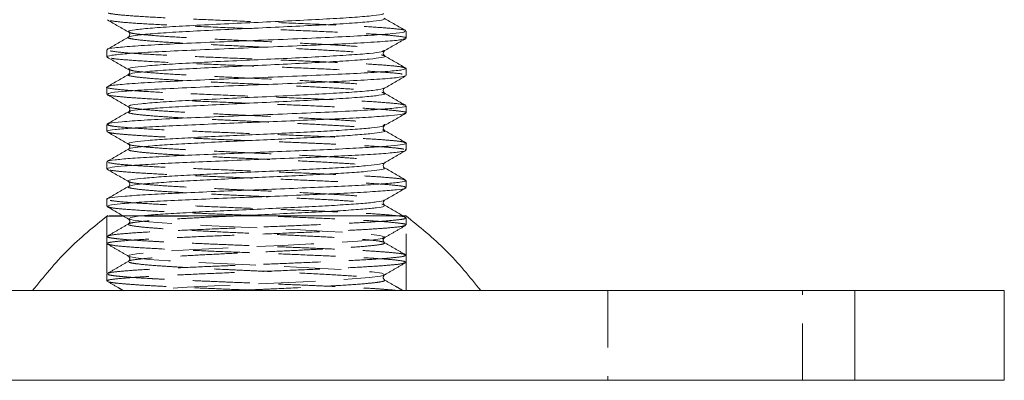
# Model space of a CAD drawing. Header units: millimetres. Extents: x 0 to 210, y 0 to 297.
# Tile 5 of 20: x 141 to 163, y 168 to 176. Entities that reach past the tile are written whole.
import ezdxf

# ---------------------------------------------------------------- set-up
doc = ezdxf.new("R2010")
doc.units = ezdxf.units.MM
doc.header["$PDSIZE"] = -1
doc.linetypes.add('HIDDEN', pattern=[1.905, 1.27, -0.635])

msp = doc.modelspace()

# ---------------------------------------------------------------- linework, layer by layer
at = {"color": 7, "linetype": 'Continuous', "lineweight": 15}
for p, q in [((149.756, 175.613), (149.756, 175.771)), ((143.089, 175.355), (143.089, 175.196)), ((149.728, 174.949), (149.754, 174.942)), ((149.756, 174.78), (149.756, 174.938)), ((149.741, 174.78), (149.753, 174.774)), ((143.089, 174.521), (143.089, 174.363)), ((149.756, 173.946), (149.756, 174.105)), ((143.089, 173.688), (143.089, 173.53)), ((149.756, 173.113), (149.756, 173.271)), ((149.739, 173.113), (149.75, 173.105)), ((143.089, 172.855), (143.089, 172.696)), ((149.756, 172.28), (149.756, 172.438)), ((143.089, 172.021), (143.089, 171.863)), ((133.089, 169.981), (159.756, 169.981)), ((159.756, 167.981), (159.756, 169.981)), ((159.756, 169.981), (163.089, 169.981)), ((163.089, 169.981), (163.089, 167.981)), ((133.089, 167.981), (159.756, 167.981)), ((163.089, 167.981), (159.756, 167.981))]:
    msp.add_line(p, q, dxfattribs=at)
at = {"color": 7, "linetype": 'HIDDEN', "lineweight": 0}
for p, q in [((143.089, 171.643), (143.089, 169.981)), ((149.748, 171.614), (149.69, 171.648)), ((149.756, 169.981), (149.756, 171.647)), ((149.756, 171.446), (149.756, 171.605)), ((143.089, 171.188), (143.089, 171.03)), ((149.756, 170.613), (149.756, 170.771)), ((143.586, 170.641), (143.585, 170.639)), ((143.089, 170.355), (143.089, 170.196)), ((154.256, 169.981), (154.256, 167.981)), ((158.589, 167.981), (158.589, 169.981)), ((159.756, 169.981), (159.756, 167.981))]:
    msp.add_line(p, q, dxfattribs=at)
at = {"color": 7, "linetype": 'HIDDEN', "lineweight": 0, "flags": 128}
msp.add_lwpolyline([(143.846, 171.648), (143.823, 171.646), (143.618, 171.615), (143.566, 171.584), (143.671, 171.552), (143.926, 171.522), (144.323, 171.49), (144.83, 171.459), (145.428, 171.428), (146.083, 171.396), (146.748, 171.366), (147.405, 171.334), (148.004, 171.303), (148.513, 171.272), (148.912, 171.24), (149.17, 171.21), (149.278, 171.178), (149.228, 171.147), (149.026, 171.116), (148.678, 171.085), (148.206, 171.053), (147.639, 171.023), (146.998, 170.991), (146.334, 170.96), (145.67, 170.929), (145.044, 170.897), (144.503, 170.867), (144.06, 170.835), (143.749, 170.804), (143.587, 170.773), (143.58, 170.741), (143.729, 170.71), (144.027, 170.679), (144.459, 170.648), (144.992, 170.617), (145.612, 170.585), (146.274, 170.554), (146.94, 170.523), (147.585, 170.492), (148.159, 170.461), (148.64, 170.43), (149.001, 170.398), (149.217, 170.368), (149.28, 170.336), (149.186, 170.305), (148.941, 170.274), (148.553, 170.242), (148.053, 170.211), (147.461, 170.18), (146.808, 170.148), (146.142, 170.118), (145.484, 170.086), (144.879, 170.055), (144.277, 170.018), (143.836, 169.981), (143.836, 169.981)], dxfattribs=at)
at = {"color": 7, "linetype": 'Continuous', "lineweight": 15}
for points, knots in [([(143.099, 176.019), (143.178, 175.973), (143.337, 175.881), (143.496, 175.79), (143.575, 175.744)], [0, 0, 0, 0, 0.500085, 1, 1, 1, 1]), ([(149.747, 175.781), (149.667, 175.827), (149.509, 175.919), (149.35, 176.011), (149.271, 176.057)], [0, 0, 0, 0, 0.500092, 1, 1, 1, 1]), ([(149.719, 175.603), (149.708, 175.596), (149.679, 175.577), (149.375, 175.547), (148.857, 175.511), (148.159, 175.477), (147.344, 175.441), (146.462, 175.406), (145.579, 175.371), (144.755, 175.335), (144.046, 175.302), (143.5, 175.265), (143.175, 175.231), (143.048, 175.205), (143.106, 175.19), (143.117, 175.187)], [0, 0, 0, 0, 0.051935, 0.135825, 0.220817, 0.304647, 0.389474, 0.473811, 0.558061, 0.64293, 0.726736, 0.811721, 0.895656, 0.980337, 1, 1, 1, 1]), ([(149.728, 175.771), (149.73, 175.764), (149.734, 175.744), (149.477, 175.715), (149.009, 175.678), (148.35, 175.644), (147.56, 175.609), (146.69, 175.573), (145.8, 175.539), (144.957, 175.503), (144.213, 175.469), (143.62, 175.433), (143.241, 175.398), (143.07, 175.372), (143.104, 175.358), (143.11, 175.355)], [0, 0, 0, 0, 0.053915, 0.137512, 0.222246, 0.30617, 0.390456, 0.475008, 0.558704, 0.643505, 0.727147, 0.811778, 0.895932, 0.979983, 1, 1, 1, 1]), ([(143.574, 175.641), (143.495, 175.595), (143.337, 175.503), (143.178, 175.411), (143.099, 175.365)], [0, 0, 0, 0, 0.499912, 1, 1, 1, 1]), ([(143.573, 175.745), (143.586, 175.727), (143.614, 175.692), (143.586, 175.657), (143.573, 175.64)], [0, 0, 0, 0, 0.499942, 1, 1, 1, 1]), ([(149.271, 175.328), (149.35, 175.373), (149.509, 175.465), (149.667, 175.557), (149.747, 175.603)], [0, 0, 0, 0, 0.499908, 1, 1, 1, 1]), ([(143.096, 175.187), (143.175, 175.142), (143.334, 175.05), (143.493, 174.958), (143.572, 174.912)], [0, 0, 0, 0, 0.500091, 1, 1, 1, 1]), ([(149.272, 175.223), (149.258, 175.24), (149.231, 175.276), (149.258, 175.311), (149.272, 175.328)], [0, 0, 0, 0, 0.500054, 1, 1, 1, 1]), ([(149.745, 174.949), (149.666, 174.994), (149.508, 175.086), (149.349, 175.178), (149.27, 175.224)], [0, 0, 0, 0, 0.500083, 1, 1, 1, 1]), ([(149.744, 174.938), (149.731, 174.927), (149.702, 174.905), (149.377, 174.872), (148.857, 174.836), (148.159, 174.802), (147.344, 174.766), (146.463, 174.731), (145.578, 174.697), (144.755, 174.661), (144.045, 174.627), (143.506, 174.59), (143.154, 174.557), (143.112, 174.533), (143.091, 174.521)], [0, 0, 0, 0, 0.075342, 0.159037, 0.243832, 0.327467, 0.412096, 0.496238, 0.580291, 0.664962, 0.748574, 0.833361, 0.9171, 1, 1, 1, 1]), ([(143.573, 174.911), (143.586, 174.894), (143.614, 174.859), (143.586, 174.824), (143.573, 174.806)], [0, 0, 0, 0, 0.4999466, 1, 1, 1, 1]), ([(143.574, 174.807), (143.495, 174.761), (143.337, 174.669), (143.178, 174.578), (143.099, 174.532)], [0, 0, 0, 0, 0.499924, 1, 1, 1, 1]), ([(149.74, 174.771), (149.709, 174.761), (149.642, 174.738), (149.262, 174.705), (148.693, 174.669), (147.96, 174.635), (147.123, 174.598), (146.235, 174.564), (145.361, 174.529), (144.561, 174.493), (143.888, 174.459), (143.401, 174.423), (143.121, 174.392), (143.115, 174.372), (143.112, 174.363)], [0, 0, 0, 0, 0.078591, 0.164324, 0.250675, 0.335951, 0.422425, 0.507825, 0.593995, 0.680027, 0.765546, 0.851985, 0.937238, 1, 1, 1, 1]), ([(149.274, 174.496), (149.353, 174.542), (149.511, 174.634), (149.67, 174.726), (149.749, 174.771)], [0, 0, 0, 0, 0.4999184, 1, 1, 1, 1]), ([(149.271, 174.39), (149.258, 174.407), (149.231, 174.442), (149.258, 174.477), (149.271, 174.495)], [0, 0, 0, 0, 0.500057, 1, 1, 1, 1]), ([(143.095, 174.355), (143.175, 174.309), (143.333, 174.217), (143.492, 174.125), (143.571, 174.079)], [0, 0, 0, 0, 0.500069, 1, 1, 1, 1]), ([(149.747, 174.115), (149.667, 174.16), (149.509, 174.252), (149.35, 174.344), (149.271, 174.39)], [0, 0, 0, 0, 0.500068, 1, 1, 1, 1]), ([(149.741, 174.105), (149.746, 174.103), (149.782, 174.089), (149.627, 174.064), (149.269, 174.03), (148.691, 173.994), (147.96, 173.96), (147.123, 173.924), (146.235, 173.89), (145.361, 173.854), (144.561, 173.819), (143.888, 173.784), (143.401, 173.748), (143.121, 173.717), (143.115, 173.697), (143.112, 173.688)], [0, 0, 0, 0, 0.012378, 0.096515, 0.180581, 0.265252, 0.348869, 0.433661, 0.5174, 0.601894, 0.686252, 0.770107, 0.854864, 0.938459, 1, 1, 1, 1]), ([(143.573, 174.078), (143.586, 174.061), (143.614, 174.025), (143.586, 173.99), (143.573, 173.973)], [0, 0, 0, 0, 0.499942, 1, 1, 1, 1]), ([(143.572, 173.972), (143.493, 173.927), (143.334, 173.835), (143.176, 173.743), (143.096, 173.697)], [0, 0, 0, 0, 0.499935, 1, 1, 1, 1]), ([(149.725, 173.937), (149.714, 173.93), (149.685, 173.913), (149.433, 173.886), (149.009, 173.854), (148.435, 173.823), (147.751, 173.792), (146.995, 173.76), (146.206, 173.73), (145.43, 173.698), (144.708, 173.667), (144.081, 173.636), (143.58, 173.604), (143.247, 173.573), (143.087, 173.549), (143.106, 173.534), (143.111, 173.53)], [0, 0, 0, 0, 0.049432, 0.125476, 0.202632, 0.279134, 0.355535, 0.432712, 0.508792, 0.58568, 0.662645, 0.738683, 0.815833, 0.892359, 0.968737, 1, 1, 1, 1]), ([(149.271, 173.661), (149.35, 173.707), (149.509, 173.799), (149.668, 173.891), (149.747, 173.937)], [0, 0, 0, 0, 0.499934, 1, 1, 1, 1]), ([(149.272, 173.556), (149.258, 173.574), (149.231, 173.609), (149.258, 173.644), (149.272, 173.662)], [0, 0, 0, 0, 0.5000547, 1, 1, 1, 1]), ([(143.099, 173.519), (143.178, 173.473), (143.337, 173.381), (143.496, 173.29), (143.575, 173.244)], [0, 0, 0, 0, 0.500079, 1, 1, 1, 1]), ([(149.749, 173.28), (149.67, 173.326), (149.511, 173.417), (149.353, 173.509), (149.274, 173.555)], [0, 0, 0, 0, 0.50007, 1, 1, 1, 1]), ([(149.734, 173.28), (149.742, 173.277), (149.789, 173.265), (149.693, 173.241), (149.441, 173.211), (149.007, 173.179), (148.435, 173.148), (147.751, 173.117), (146.995, 173.085), (146.206, 173.055), (145.43, 173.023), (144.708, 172.992), (144.081, 172.962), (143.58, 172.929), (143.247, 172.898), (143.087, 172.874), (143.106, 172.859), (143.111, 172.855)], [0, 0, 0, 0, 0.015792, 0.0895, 0.162339, 0.236243, 0.30952, 0.382701, 0.456624, 0.529497, 0.603144, 0.676866, 0.749698, 0.823596, 0.896896, 0.970055, 1, 1, 1, 1]), ([(143.573, 173.245), (143.586, 173.227), (143.614, 173.192), (143.586, 173.157), (143.573, 173.14)], [0, 0, 0, 0, 0.4999474, 1, 1, 1, 1]), ([(149.739, 173.103), (149.709, 173.093), (149.645, 173.073), (149.328, 173.044), (148.858, 173.011), (148.248, 172.981), (147.54, 172.95), (146.77, 172.918), (145.98, 172.888), (145.215, 172.856), (144.517, 172.825), (143.923, 172.794), (143.464, 172.762), (143.185, 172.732), (143.066, 172.709), (143.095, 172.698), (143.099, 172.696)], [0, 0, 0, 0, 0.070225, 0.146642, 0.223914, 0.300109, 0.377031, 0.45412, 0.530224, 0.607437, 0.684115, 0.760512, 0.837786, 0.913993, 0.990898, 1, 1, 1, 1]), ([(143.571, 173.138), (143.492, 173.092), (143.333, 173.001), (143.174, 172.909), (143.095, 172.863)], [0, 0, 0, 0, 0.499922, 1, 1, 1, 1]), ([(149.27, 172.827), (149.349, 172.873), (149.508, 172.965), (149.667, 173.057), (149.746, 173.103)], [0, 0, 0, 0, 0.4999108, 1, 1, 1, 1]), ([(149.271, 172.723), (149.258, 172.741), (149.231, 172.776), (149.258, 172.81), (149.271, 172.828)], [0, 0, 0, 0, 0.5000565, 1, 1, 1, 1]), ([(149.749, 172.446), (149.67, 172.492), (149.511, 172.584), (149.353, 172.676), (149.273, 172.722)], [0, 0, 0, 0, 0.5000849, 1, 1, 1, 1]), ([(143.097, 172.687), (143.176, 172.641), (143.335, 172.549), (143.494, 172.457), (143.573, 172.411)], [0, 0, 0, 0, 0.500092, 1, 1, 1, 1]), ([(149.739, 172.438), (149.744, 172.435), (149.77, 172.422), (149.635, 172.399), (149.333, 172.369), (148.857, 172.336), (148.249, 172.306), (147.54, 172.275), (146.77, 172.243), (145.98, 172.213), (145.215, 172.181), (144.517, 172.15), (143.923, 172.119), (143.464, 172.087), (143.185, 172.057), (143.066, 172.034), (143.095, 172.023), (143.099, 172.021)], [0, 0, 0, 0, 0.017966, 0.092763, 0.167328, 0.242726, 0.317075, 0.392132, 0.467352, 0.541611, 0.616953, 0.691772, 0.766317, 0.841718, 0.916078, 0.991118, 1, 1, 1, 1]), ([(143.572, 172.306), (143.493, 172.26), (143.334, 172.168), (143.175, 172.076), (143.096, 172.03)], [0, 0, 0, 0, 0.49991, 1, 1, 1, 1]), ([(149.731, 172.271), (149.732, 172.268), (149.737, 172.255), (149.563, 172.232), (149.213, 172.201), (148.694, 172.169), (148.054, 172.139), (147.324, 172.107), (146.543, 172.076), (145.756, 172.045), (145.007, 172.013), (144.334, 171.983), (143.776, 171.951), (143.369, 171.92), (143.125, 171.891), (143.109, 171.872), (143.102, 171.863)], [0, 0, 0, 0, 0.019869, 0.095777, 0.172316, 0.249111, 0.32488, 0.401739, 0.478153, 0.554164, 0.631113, 0.707035, 0.783556, 0.860362, 0.936129, 1, 1, 1, 1]), ([(143.573, 172.411), (143.586, 172.394), (143.614, 172.359), (143.586, 172.324), (143.573, 172.306)], [0, 0, 0, 0, 0.499942, 1, 1, 1, 1]), ([(149.273, 171.996), (149.352, 172.042), (149.511, 172.133), (149.67, 172.225), (149.749, 172.271)], [0, 0, 0, 0, 0.499913, 1, 1, 1, 1]), ([(143.095, 171.855), (143.174, 171.809), (143.333, 171.717), (143.491, 171.625), (143.571, 171.579)], [0, 0, 0, 0, 0.500075, 1, 1, 1, 1]), ([(149.272, 171.889), (149.258, 171.907), (149.231, 171.942), (149.258, 171.977), (149.272, 171.995)], [0, 0, 0, 0, 0.500055, 1, 1, 1, 1]), ([(149.69, 171.648), (149.63, 171.682), (149.49, 171.763), (149.351, 171.844), (149.272, 171.89)], [0, 0, 0, 0, 0.430742, 1, 1, 1, 1]), ([(143.107, 171.657), (142.797, 171.407), (142.179, 170.908), (141.68, 170.29), (141.43, 169.981)], [0, 0, 0, 0, 0.499944, 1, 1, 1, 1]), ([(149.753, 171.647), (149.754, 171.647), (149.757, 171.647), (149.74, 171.647), (149.694, 171.648), (149.599, 171.648), (149.46, 171.647), (149.264, 171.647), (149.048, 171.647), (148.796, 171.648), (148.521, 171.648), (148.215, 171.648), (147.886, 171.647), (147.627, 171.647), (147.361, 171.647), (147.089, 171.647), (146.81, 171.647), (146.436, 171.647), (146.06, 171.647), (145.691, 171.648), (145.329, 171.648), (144.981, 171.647), (144.655, 171.647), (144.384, 171.647), (144.098, 171.648), (143.845, 171.648), (143.595, 171.648), (143.413, 171.647), (143.273, 171.647), (143.165, 171.647), (143.099, 171.645), (143.092, 171.644), (143.089, 171.643)], [0, 0, 0, 0, 0.006364, 0.033333, 0.060695, 0.100436, 0.140812, 0.168174, 0.221353, 0.248273, 0.275634, 0.328766, 0.355734, 0.383096, 0.409592, 0.436274, 0.463242, 0.490604, 0.543735, 0.570703, 0.598065, 0.651196, 0.678165, 0.705526, 0.745267, 0.785643, 0.813005, 0.866184, 0.893104, 0.920465, 0.973596, 1, 1, 1, 1]), ([(151.422, 169.981), (151.172, 170.29), (150.672, 170.908), (150.053, 171.407), (149.743, 171.657)], [0, 0, 0, 0, 0.50003, 1, 1, 1, 1])]:
    msp.add_open_spline(points, degree=3, knots=knots, dxfattribs=at)
at = {"color": 7, "linetype": 'HIDDEN', "lineweight": 0}
for points, knots in [([(143.119, 176.17), (143.181, 176.158), (143.305, 176.136), (143.768, 176.1), (144.401, 176.065), (145.179, 176.03), (146.041, 175.994), (146.932, 175.96), (147.785, 175.924), (148.543, 175.89), (149.16, 175.854), (149.562, 175.819), (149.753, 175.795), (149.738, 175.782), (149.737, 175.781)], [0, 0, 0, 0, 0.089588, 0.180228, 0.27037, 0.360385, 0.451085, 0.54064, 0.631454, 0.721159, 0.81164, 0.902014, 0.99181, 1, 1, 1, 1]), ([(143.157, 176.002), (143.238, 175.991), (143.4, 175.968), (143.914, 175.932), (144.588, 175.898), (145.392, 175.862), (146.268, 175.827), (147.155, 175.793), (147.99, 175.757), (148.716, 175.723), (149.287, 175.687), (149.636, 175.652), (149.785, 175.627), (149.748, 175.614), (149.744, 175.613)], [0, 0, 0, 0, 0.089394, 0.180044, 0.269581, 0.359903, 0.450106, 0.539745, 0.630365, 0.719738, 0.81033, 0.900047, 0.990165, 1, 1, 1, 1]), ([(143.582, 175.64), (143.578, 175.639), (143.522, 175.627), (143.601, 175.601), (143.836, 175.567), (144.27, 175.531), (144.849, 175.497), (145.539, 175.461), (146.29, 175.426), (147.051, 175.392), (147.766, 175.356), (148.391, 175.322), (148.872, 175.286), (149.18, 175.254), (149.231, 175.233), (149.253, 175.224)], [0, 0, 0, 0, 0.0076418, 0.0923619, 0.176016, 0.2608474, 0.3446355, 0.4291598, 0.5135723, 0.5974563, 0.6822594, 0.7658945, 0.8506707, 0.9346279, 1, 1, 1, 1]), ([(143.599, 175.744), (143.603, 175.739), (143.616, 175.722), (143.847, 175.695), (144.267, 175.658), (144.85, 175.624), (145.539, 175.588), (146.29, 175.553), (147.051, 175.519), (147.766, 175.483), (148.39, 175.449), (148.877, 175.413), (149.184, 175.378), (149.311, 175.35), (149.261, 175.333), (149.246, 175.328)], [0, 0, 0, 0, 0.036215, 0.119947, 0.204857, 0.288722, 0.373324, 0.457815, 0.541776, 0.626658, 0.71037, 0.795225, 0.879259, 0.96367, 1, 1, 1, 1]), ([(143.157, 175.328), (143.238, 175.316), (143.4, 175.293), (143.914, 175.257), (144.588, 175.223), (145.392, 175.188), (146.268, 175.152), (147.156, 175.118), (147.989, 175.082), (148.718, 175.048), (149.278, 175.012), (149.642, 174.979), (149.701, 174.958), (149.728, 174.949)], [0, 0, 0, 0, 0.091835, 0.184961, 0.276944, 0.369733, 0.4624, 0.554487, 0.647583, 0.739397, 0.832463, 0.92463, 1, 1, 1, 1]), ([(143.191, 175.166), (143.196, 175.164), (143.237, 175.151), (143.533, 175.126), (144.066, 175.09), (144.785, 175.056), (145.61, 175.02), (146.496, 174.985), (147.376, 174.95), (148.186, 174.914), (148.883, 174.88), (149.379, 174.844), (149.643, 174.822), (149.67, 174.81), (149.67, 174.81)], [0, 0, 0, 0, 0.015478, 0.113519, 0.212623, 0.310366, 0.409444, 0.507555, 0.60612, 0.704969, 0.802838, 0.901987, 0.999778, 1, 1, 1, 1]), ([(143.592, 174.912), (143.608, 174.903), (143.647, 174.883), (143.937, 174.852), (144.403, 174.816), (145.017, 174.782), (145.726, 174.746), (146.485, 174.711), (147.239, 174.676), (147.937, 174.64), (148.528, 174.606), (148.976, 174.57), (149.229, 174.536), (149.321, 174.511), (149.269, 174.498), (149.263, 174.496)], [0, 0, 0, 0, 0.061408, 0.145418, 0.230341, 0.314096, 0.398996, 0.483067, 0.567528, 0.652231, 0.736094, 0.821056, 0.904852, 0.989653, 1, 1, 1, 1]), ([(143.597, 174.807), (143.583, 174.803), (143.53, 174.787), (143.643, 174.759), (143.931, 174.725), (144.405, 174.689), (145.017, 174.655), (145.726, 174.619), (146.485, 174.584), (147.24, 174.549), (147.936, 174.513), (148.531, 174.479), (148.967, 174.443), (149.218, 174.415), (149.239, 174.396), (149.246, 174.39)], [0, 0, 0, 0, 0.029413, 0.113671, 0.197413, 0.282064, 0.365552, 0.450181, 0.533984, 0.618175, 0.702608, 0.786203, 0.870894, 0.954422, 1, 1, 1, 1]), ([(143.091, 174.521), (143.09, 174.521), (143.052, 174.509), (143.189, 174.485), (143.515, 174.451), (144.07, 174.415), (144.784, 174.381), (145.611, 174.345), (146.496, 174.31), (147.375, 174.275), (148.187, 174.239), (148.88, 174.206), (149.39, 174.169), (149.685, 174.14), (149.709, 174.121), (149.718, 174.115)], [0, 0, 0, 0, 0.001623, 0.088021, 0.173892, 0.260694, 0.346303, 0.433083, 0.519015, 0.605346, 0.691924, 0.777644, 0.864486, 0.950138, 1, 1, 1, 1]), ([(143.1, 174.355), (143.099, 174.354), (143.081, 174.343), (143.231, 174.322), (143.538, 174.291), (144.027, 174.259), (144.642, 174.229), (145.357, 174.197), (146.129, 174.166), (146.919, 174.136), (147.68, 174.103), (148.373, 174.073), (148.957, 174.042), (149.407, 174.01), (149.672, 173.98), (149.783, 173.958), (149.753, 173.947), (149.751, 173.946)], [0, 0, 0, 0, 0.003555, 0.079739, 0.155917, 0.232812, 0.308605, 0.385252, 0.461917, 0.537699, 0.614588, 0.690796, 0.76695, 0.84385, 0.919652, 0.996283, 1, 1, 1, 1]), ([(143.571, 174.079), (143.571, 174.079), (143.558, 174.069), (143.686, 174.048), (143.948, 174.017), (144.368, 173.985), (144.895, 173.955), (145.508, 173.923), (146.171, 173.892), (146.848, 173.862), (147.501, 173.83), (148.095, 173.799), (148.597, 173.768), (148.98, 173.736), (149.214, 173.706), (149.307, 173.68), (149.264, 173.666), (149.252, 173.661)], [0, 0, 0, 0, 0.000058, 0.074509, 0.148954, 0.224101, 0.298169, 0.373073, 0.447995, 0.522053, 0.597193, 0.671668, 0.74609, 0.821241, 0.895318, 0.970207, 1, 1, 1, 1]), ([(143.597, 173.972), (143.582, 173.966), (143.544, 173.948), (143.677, 173.921), (143.95, 173.89), (144.367, 173.858), (144.896, 173.828), (145.508, 173.796), (146.171, 173.765), (146.848, 173.735), (147.501, 173.702), (148.095, 173.672), (148.598, 173.641), (148.975, 173.609), (149.21, 173.581), (149.244, 173.563), (149.259, 173.555)], [0, 0, 0, 0, 0.047636, 0.122188, 0.196735, 0.271984, 0.346153, 0.421159, 0.496183, 0.570342, 0.645585, 0.720161, 0.794684, 0.869938, 0.944116, 1, 1, 1, 1]), ([(143.098, 173.678), (143.134, 173.668), (143.208, 173.647), (143.544, 173.616), (144.025, 173.584), (144.642, 173.554), (145.356, 173.523), (146.129, 173.491), (146.919, 173.461), (147.68, 173.429), (148.373, 173.398), (148.959, 173.367), (149.4, 173.335), (149.676, 173.307), (149.716, 173.288), (149.734, 173.28)], [0, 0, 0, 0, 0.0780335, 0.1560608, 0.2348228, 0.3124552, 0.3909627, 0.4694891, 0.5471112, 0.6258666, 0.703925, 0.7819276, 0.8606943, 0.9383358, 1, 1, 1, 1]), ([(143.122, 173.511), (143.149, 173.503), (143.194, 173.495), (143.314, 173.48), (143.391, 173.473), (143.577, 173.457), (143.686, 173.449), (143.931, 173.433), (144.067, 173.425), (144.36, 173.409), (144.514, 173.402), (144.847, 173.387), (145.024, 173.379), (145.392, 173.363), (145.583, 173.355), (145.969, 173.339), (146.164, 173.331), (146.551, 173.316), (146.745, 173.309), (147.134, 173.293), (147.326, 173.285), (147.7, 173.269), (147.88, 173.261), (148.136, 173.249), (148.219, 173.246), (148.379, 173.238), (148.456, 173.234), (148.682, 173.223), (148.824, 173.215), (149.081, 173.199), (149.196, 173.191), (149.396, 173.175), (149.48, 173.168), (149.581, 173.156), (149.611, 173.153), (149.662, 173.145), (149.684, 173.141), (149.702, 173.137)], [0, 0, 0, 0, 0.0625, 0.0625, 0.125, 0.125, 0.1875, 0.1875, 0.25, 0.25, 0.3125, 0.3125, 0.375, 0.375, 0.4375, 0.4375, 0.5, 0.5, 0.5625, 0.5625, 0.625, 0.625, 0.6875, 0.6875, 0.71875, 0.71875, 0.75, 0.75, 0.8125, 0.8125, 0.875, 0.875, 0.9375, 0.9375, 0.96875, 0.96875, 1, 1, 1, 1]), ([(143.588, 173.244), (143.589, 173.241), (143.59, 173.229), (143.746, 173.206), (144.055, 173.175), (144.509, 173.143), (145.064, 173.113), (145.695, 173.081), (146.366, 173.05), (147.04, 173.019), (147.679, 172.987), (148.25, 172.957), (148.719, 172.925), (149.066, 172.893), (149.252, 172.863), (149.314, 172.84), (149.267, 172.829), (149.261, 172.827)], [0, 0, 0, 0, 0.016423, 0.090796, 0.165935, 0.241178, 0.315494, 0.390899, 0.465721, 0.540355, 0.615799, 0.690183, 0.765305, 0.840562, 0.914872, 0.99027, 1, 1, 1, 1]), ([(143.578, 173.138), (143.573, 173.129), (143.562, 173.109), (143.74, 173.079), (144.057, 173.048), (144.508, 173.016), (145.064, 172.986), (145.695, 172.954), (146.366, 172.923), (147.04, 172.892), (147.679, 172.86), (148.249, 172.83), (148.722, 172.798), (149.058, 172.766), (149.241, 172.742), (149.251, 172.727), (149.254, 172.722)], [0, 0, 0, 0, 0.067802, 0.142162, 0.217286, 0.292516, 0.366818, 0.442208, 0.517017, 0.591637, 0.667067, 0.741437, 0.816545, 0.891788, 0.966085, 1, 1, 1, 1]), ([(143.122, 172.836), (143.176, 172.826), (143.284, 172.805), (143.667, 172.774), (144.19, 172.742), (144.839, 172.712), (145.574, 172.68), (146.356, 172.649), (147.142, 172.618), (147.888, 172.586), (148.553, 172.556), (149.103, 172.524), (149.495, 172.492), (149.711, 172.468), (149.722, 172.452), (149.726, 172.446)], [0, 0, 0, 0, 0.07947, 0.159756, 0.240154, 0.319563, 0.400133, 0.480082, 0.559829, 0.640442, 0.719923, 0.800192, 0.880604, 0.960007, 1, 1, 1, 1]), ([(143.161, 172.668), (143.232, 172.658), (143.374, 172.638), (143.804, 172.606), (144.365, 172.575), (145.043, 172.545), (145.795, 172.512), (146.583, 172.482), (147.362, 172.451), (148.089, 172.419), (148.724, 172.389), (149.234, 172.357), (149.58, 172.325), (149.752, 172.3), (149.737, 172.285), (149.732, 172.28)], [0, 0, 0, 0, 0.079525, 0.160206, 0.240358, 0.320172, 0.400926, 0.480577, 0.560924, 0.641508, 0.72103, 0.801703, 0.881877, 0.961671, 1, 1, 1, 1]), ([(143.585, 172.306), (143.577, 172.303), (143.533, 172.291), (143.607, 172.267), (143.813, 172.237), (144.175, 172.205), (144.658, 172.174), (145.239, 172.144), (145.884, 172.111), (146.56, 172.081), (147.228, 172.05), (147.852, 172.018), (148.396, 171.988), (148.835, 171.956), (149.126, 171.924), (149.268, 171.903), (149.263, 171.891), (149.262, 171.89)], [0, 0, 0, 0, 0.015494, 0.090843, 0.165212, 0.240663, 0.315619, 0.390258, 0.465778, 0.540265, 0.615403, 0.690764, 0.76513, 0.840573, 0.91555, 0.99017, 1, 1, 1, 1]), ([(143.593, 172.411), (143.599, 172.406), (143.618, 172.39), (143.82, 172.364), (144.173, 172.332), (144.659, 172.301), (145.239, 172.271), (145.884, 172.238), (146.56, 172.208), (147.228, 172.177), (147.851, 172.145), (148.396, 172.115), (148.833, 172.083), (149.133, 172.052), (149.289, 172.023), (149.269, 172.004), (149.26, 171.996)], [0, 0, 0, 0, 0.040454, 0.114862, 0.190352, 0.265346, 0.340024, 0.415582, 0.490108, 0.565285, 0.640684, 0.715089, 0.79057, 0.865586, 0.940245, 1, 1, 1, 1]), ([(143.102, 171.855), (143.129, 171.845), (143.184, 171.825), (143.489, 171.796), (143.949, 171.764), (144.55, 171.733), (145.253, 171.702), (146.02, 171.67), (146.81, 171.64), (147.577, 171.608), (148.282, 171.577), (148.884, 171.546), (149.353, 171.514), (149.646, 171.484), (149.774, 171.461), (149.746, 171.448), (149.741, 171.446)], [0, 0, 0, 0, 0.069687, 0.145622, 0.222511, 0.298389, 0.374832, 0.451589, 0.527295, 0.604076, 0.680472, 0.756388, 0.833278, 0.909173, 0.985595, 1, 1, 1, 1]), ([(143.161, 171.994), (143.232, 171.983), (143.374, 171.963), (143.804, 171.931), (144.365, 171.9), (145.043, 171.87), (145.795, 171.837), (146.583, 171.807), (147.362, 171.776), (148.089, 171.744), (148.723, 171.714), (149.235, 171.682), (149.576, 171.651), (149.742, 171.628), (149.735, 171.616), (149.734, 171.614)], [0, 0, 0, 0, 0.081455, 0.164094, 0.246191, 0.327942, 0.410656, 0.492241, 0.574537, 0.657077, 0.738529, 0.821159, 0.903279, 0.98501, 1, 1, 1, 1]), ([(143.089, 171.643), (143.089, 171.643), (143.085, 171.643), (143.104, 171.642), (143.163, 171.642), (143.272, 171.644), (143.375, 171.645), (143.494, 171.647), (143.586, 171.647), (143.632, 171.647)], [0, 0, 0, 0, 0.003048, 0.15076, 0.437826, 0.583143, 0.730845, 0.86501, 1, 1, 1, 1]), ([(145.929, 171.648), (145.905, 171.646), (145.657, 171.635), (145.209, 171.612), (144.631, 171.582), (144.153, 171.551), (143.801, 171.519), (143.592, 171.489), (143.539, 171.457), (143.645, 171.425), (143.904, 171.395), (144.302, 171.363), (144.816, 171.332), (145.419, 171.301), (146.077, 171.269), (146.755, 171.239), (147.413, 171.207), (148.017, 171.176), (148.534, 171.145), (148.934, 171.113), (149.196, 171.083), (149.305, 171.051), (149.255, 171.019), (149.049, 170.989), (148.699, 170.957), (148.223, 170.926), (147.648, 170.896), (147.006, 170.864), (146.331, 170.833), (145.662, 170.802), (145.034, 170.77), (144.483, 170.74), (144.036, 170.708), (143.734, 170.677), (143.584, 170.655), (143.586, 170.642), (143.586, 170.641)], [0, 0, 0, 0, 0.003258, 0.034463, 0.065252, 0.096284, 0.127432, 0.158158, 0.189324, 0.220321, 0.251139, 0.282345, 0.31314, 0.344165, 0.375317, 0.406043, 0.437204, 0.46821, 0.499021, 0.530227, 0.561029, 0.592045, 0.623202, 0.653927, 0.685085, 0.716098, 0.746902, 0.778109, 0.808917, 0.839926, 0.871086, 0.901811, 0.932965, 0.963987, 0.994784, 1, 1, 1, 1]), ([(143.632, 171.647), (143.692, 171.647), (143.814, 171.647), (144.03, 171.645), (144.27, 171.643), (144.595, 171.642), (144.936, 171.642), (145.283, 171.644), (145.64, 171.647), (146.011, 171.647), (146.31, 171.647), (146.425, 171.647), (146.445, 171.647)], [0, 0, 0, 0, 0.095704, 0.192296, 0.291739, 0.392179, 0.559249, 0.643823, 0.729783, 0.89684, 0.981406, 1, 1, 1, 1]), ([(143.574, 171.474), (143.495, 171.428), (143.336, 171.336), (143.177, 171.244), (143.098, 171.198)], [0, 0, 0, 0, 0.499909, 1, 1, 1, 1]), ([(149.732, 171.605), (149.736, 171.599), (149.748, 171.583), (149.566, 171.558), (149.212, 171.526), (148.694, 171.494), (148.054, 171.464), (147.324, 171.432), (146.543, 171.401), (145.756, 171.37), (145.007, 171.338), (144.334, 171.308), (143.776, 171.277), (143.369, 171.245), (143.125, 171.216), (143.109, 171.197), (143.102, 171.188)], [0, 0, 0, 0, 0.039611, 0.113991, 0.188988, 0.264236, 0.338479, 0.413789, 0.488664, 0.563145, 0.638543, 0.712936, 0.787916, 0.863175, 0.937415, 1, 1, 1, 1]), ([(149.725, 171.437), (149.72, 171.432), (149.704, 171.416), (149.479, 171.39), (149.079, 171.358), (148.522, 171.327), (147.851, 171.297), (147.103, 171.265), (146.316, 171.234), (145.535, 171.203), (144.804, 171.171), (144.161, 171.141), (143.641, 171.109), (143.283, 171.078), (143.098, 171.052), (143.108, 171.035), (143.112, 171.03)], [0, 0, 0, 0, 0.04062, 0.116483, 0.193412, 0.269985, 0.346042, 0.423091, 0.499158, 0.575719, 0.652655, 0.728517, 0.805437, 0.882029, 0.958071, 1, 1, 1, 1]), ([(143.573, 171.578), (143.586, 171.561), (143.614, 171.526), (143.586, 171.49), (143.573, 171.473)], [0, 0, 0, 0, 0.499948, 1, 1, 1, 1]), ([(149.273, 171.162), (149.352, 171.208), (149.51, 171.3), (149.669, 171.391), (149.748, 171.437)], [0, 0, 0, 0, 0.4999346, 1, 1, 1, 1]), ([(143.092, 171.183), (143.1, 171.174), (143.129, 171.165), (143.202, 171.153), (143.231, 171.149), (143.298, 171.141), (143.337, 171.137), (143.466, 171.124), (143.572, 171.115), (143.819, 171.098), (143.959, 171.089), (144.189, 171.077), (144.268, 171.073), (144.433, 171.064), (144.518, 171.06), (144.782, 171.048), (144.972, 171.04), (145.369, 171.022), (145.575, 171.014), (145.994, 170.996), (146.206, 170.988), (146.624, 170.972), (146.836, 170.964), (147.255, 170.946), (147.462, 170.938), (147.859, 170.92), (148.049, 170.912), (148.314, 170.9), (148.399, 170.896), (148.564, 170.887), (148.645, 170.883), (148.875, 170.871), (149.016, 170.862), (149.264, 170.845), (149.371, 170.836), (149.546, 170.819), (149.614, 170.811), (149.712, 170.795), (149.743, 170.786), (149.752, 170.777)], [0, 0, 0, 0, 0.0625, 0.0625, 0.09375, 0.09375, 0.125, 0.125, 0.1875, 0.1875, 0.25, 0.25, 0.28125, 0.28125, 0.3125, 0.3125, 0.375, 0.375, 0.4375, 0.4375, 0.5, 0.5, 0.5625, 0.5625, 0.625, 0.625, 0.6875, 0.6875, 0.71875, 0.71875, 0.75, 0.75, 0.8125, 0.8125, 0.875, 0.875, 0.9375, 0.9375, 1, 1, 1, 1]), ([(143.099, 171.019), (143.178, 170.973), (143.336, 170.882), (143.495, 170.79), (143.574, 170.744)], [0, 0, 0, 0, 0.500073, 1, 1, 1, 1]), ([(143.108, 171.015), (143.154, 171.005), (143.245, 170.984), (143.606, 170.953), (144.109, 170.921), (144.743, 170.891), (145.468, 170.859), (146.246, 170.828), (147.034, 170.798), (147.788, 170.765), (148.467, 170.735), (149.034, 170.704), (149.453, 170.672), (149.713, 170.643), (149.736, 170.623), (149.747, 170.613)], [0, 0, 0, 0, 0.077108, 0.154678, 0.232658, 0.309542, 0.387485, 0.465127, 0.542176, 0.62026, 0.697385, 0.774935, 0.852924, 0.92981, 1, 1, 1, 1]), ([(149.271, 171.056), (149.258, 171.074), (149.231, 171.109), (149.258, 171.144), (149.271, 171.161)], [0, 0, 0, 0, 0.500056, 1, 1, 1, 1]), ([(149.746, 170.782), (149.666, 170.828), (149.508, 170.919), (149.349, 171.011), (149.27, 171.057)], [0, 0, 0, 0, 0.5000879, 1, 1, 1, 1]), ([(149.741, 170.771), (149.735, 170.763), (149.722, 170.744), (149.482, 170.715), (149.078, 170.683), (148.522, 170.652), (147.851, 170.622), (147.103, 170.59), (146.316, 170.559), (145.535, 170.528), (144.804, 170.496), (144.161, 170.466), (143.641, 170.434), (143.283, 170.403), (143.098, 170.377), (143.108, 170.361), (143.112, 170.355)], [0, 0, 0, 0, 0.061154, 0.135393, 0.210676, 0.28561, 0.360039, 0.435439, 0.509878, 0.5848, 0.660089, 0.734328, 0.809601, 0.884554, 0.958968, 1, 1, 1, 1]), ([(143.573, 170.745), (143.586, 170.727), (143.614, 170.692), (143.586, 170.657), (143.573, 170.64)], [0, 0, 0, 0, 0.499942, 1, 1, 1, 1]), ([(149.729, 170.603), (149.709, 170.594), (149.664, 170.576), (149.381, 170.548), (148.933, 170.516), (148.34, 170.485), (147.643, 170.454), (146.879, 170.422), (146.089, 170.392), (145.319, 170.36), (144.608, 170.329), (143.998, 170.299), (143.519, 170.266), (143.213, 170.236), (143.076, 170.212), (143.101, 170.199), (143.107, 170.196)], [0, 0, 0, 0, 0.05905, 0.135341, 0.212671, 0.289072, 0.365852, 0.443098, 0.519245, 0.596414, 0.673345, 0.749622, 0.82695, 0.90337, 0.980129, 1, 1, 1, 1]), ([(143.575, 170.641), (143.495, 170.595), (143.337, 170.503), (143.178, 170.411), (143.099, 170.365)], [0, 0, 0, 0, 0.499918, 1, 1, 1, 1]), ([(143.58, 170.614), (143.595, 170.607), (143.622, 170.601), (143.693, 170.588), (143.739, 170.582), (143.907, 170.562), (144.06, 170.548), (144.339, 170.528), (144.44, 170.522), (144.654, 170.509), (144.766, 170.502), (145.123, 170.483), (145.39, 170.469), (145.805, 170.449), (145.946, 170.442), (146.228, 170.429), (146.368, 170.423), (146.791, 170.404), (147.077, 170.39), (147.62, 170.363), (147.876, 170.35), (148.33, 170.324), (148.537, 170.311), (148.882, 170.284), (149.019, 170.27), (149.161, 170.251), (149.199, 170.245), (149.254, 170.232), (149.271, 170.225), (149.291, 170.205), (149.26, 170.191), (149.154, 170.172), (149.109, 170.165), (148.998, 170.152), (148.932, 170.146), (148.706, 170.125), (148.518, 170.112), (148.198, 170.092), (148.086, 170.086), (147.848, 170.073), (147.722, 170.067), (147.33, 170.046), (147.049, 170.033), (146.625, 170.013), (146.485, 170.007), (146.204, 169.994), (146.062, 169.987), (145.921, 169.981)], [0, 0, 0, 0, 0.03125, 0.03125, 0.0625, 0.0625, 0.125, 0.125, 0.15625, 0.15625, 0.1875, 0.1875, 0.25, 0.25, 0.28125, 0.28125, 0.3125, 0.3125, 0.375, 0.375, 0.4375, 0.4375, 0.5, 0.5, 0.5625, 0.5625, 0.59375, 0.59375, 0.625, 0.625, 0.6875, 0.6875, 0.71875, 0.71875, 0.75, 0.75, 0.8125, 0.8125, 0.84375, 0.84375, 0.875, 0.875, 0.9375, 0.9375, 0.96875, 0.96875, 1, 1, 1, 1]), ([(149.27, 170.327), (149.349, 170.373), (149.507, 170.465), (149.666, 170.557), (149.745, 170.603)], [0, 0, 0, 0, 0.499915, 1, 1, 1, 1]), ([(143.108, 170.34), (143.129, 170.333), (143.165, 170.325), (143.242, 170.314), (143.271, 170.311), (143.337, 170.303), (143.374, 170.3), (143.495, 170.288), (143.592, 170.281), (143.811, 170.265), (143.935, 170.258), (144.135, 170.246), (144.205, 170.243), (144.348, 170.235), (144.421, 170.232), (144.649, 170.221), (144.812, 170.213), (145.153, 170.198), (145.332, 170.191), (145.697, 170.175), (145.884, 170.168), (146.258, 170.153), (146.443, 170.146), (146.817, 170.131), (147.004, 170.123), (147.374, 170.108), (147.555, 170.1), (147.904, 170.085), (148.071, 170.078), (148.307, 170.067), (148.382, 170.063), (148.53, 170.056), (148.602, 170.052), (148.81, 170.041), (148.94, 170.033), (149.172, 170.018), (149.276, 170.01), (149.454, 169.995), (149.528, 169.988), (149.586, 169.981)], [0, 0, 0, 0, 0.0625, 0.0625, 0.09375, 0.09375, 0.125, 0.125, 0.1875, 0.1875, 0.25, 0.25, 0.28125, 0.28125, 0.3125, 0.3125, 0.375, 0.375, 0.4375, 0.4375, 0.5, 0.5, 0.5625, 0.5625, 0.625, 0.625, 0.6875, 0.6875, 0.75, 0.75, 0.78125, 0.78125, 0.8125, 0.8125, 0.875, 0.875, 0.9375, 0.9375, 1, 1, 1, 1]), ([(149.272, 170.223), (149.258, 170.24), (149.231, 170.275), (149.258, 170.311), (149.272, 170.328)], [0, 0, 0, 0, 0.500056, 1, 1, 1, 1]), ([(143.098, 170.186), (143.177, 170.141), (143.297, 170.071), (143.417, 170.002), (143.458, 169.978)], [0, 0, 0, 0, 0.660861, 1, 1, 1, 1]), ([(143.14, 170.173), (143.158, 170.169), (143.18, 170.165), (143.233, 170.157), (143.263, 170.153), (143.367, 170.141), (143.455, 170.133), (143.663, 170.117), (143.784, 170.109), (144.052, 170.092), (144.2, 170.084), (144.435, 170.073), (144.515, 170.069), (144.683, 170.061), (144.77, 170.057), (145.038, 170.045), (145.227, 170.037), (145.615, 170.02), (145.815, 170.012), (146.115, 170), (146.215, 169.996), (146.415, 169.988), (146.514, 169.984), (146.614, 169.981)], [0, 0, 0, 0, 0.0625, 0.0625, 0.125, 0.125, 0.25, 0.25, 0.375, 0.375, 0.5, 0.5, 0.5625, 0.5625, 0.625, 0.625, 0.75, 0.75, 0.875, 0.875, 0.9375, 0.9375, 1, 1, 1, 1]), ([(149.681, 169.986), (149.623, 170.019), (149.486, 170.099), (149.349, 170.178), (149.27, 170.224)], [0, 0, 0, 0, 0.421699, 1, 1, 1, 1])]:
    msp.add_open_spline(points, degree=3, knots=knots, dxfattribs=at)
at = {"color": 8, "linetype": 'Continuous', "lineweight": 15}
for points, knots in [([(149.249, 176.161), (149.248, 176.157), (149.245, 176.141), (149.038, 176.116), (148.642, 176.079), (148.075, 176.045), (147.398, 176.01), (146.652, 175.974), (145.889, 175.94), (145.165, 175.904), (144.527, 175.87), (144.02, 175.834), (143.689, 175.799), (143.539, 175.769), (143.583, 175.751), (143.599, 175.744)], [0, 0, 0, 0, 0.026103, 0.109641, 0.194315, 0.27818, 0.362406, 0.446899, 0.530536, 0.615277, 0.69886, 0.783432, 0.867527, 0.951519, 1, 1, 1, 1]), ([(149.266, 176.057), (149.271, 176.045), (149.28, 176.022), (149.045, 175.989), (148.64, 175.952), (148.076, 175.918), (147.398, 175.883), (146.652, 175.847), (145.889, 175.813), (145.166, 175.777), (144.526, 175.743), (144.025, 175.707), (143.683, 175.673), (143.615, 175.651), (143.582, 175.64)], [0, 0, 0, 0, 0.081077, 0.164718, 0.249498, 0.333467, 0.417798, 0.502396, 0.586137, 0.670983, 0.75467, 0.839347, 0.923546, 1, 1, 1, 1]), ([(149.246, 175.328), (149.237, 175.321), (149.213, 175.302), (148.954, 175.273), (148.511, 175.237), (147.911, 175.203), (147.213, 175.167), (146.457, 175.132), (145.699, 175.098), (144.992, 175.061), (144.384, 175.028), (143.916, 174.991), (143.636, 174.957), (143.528, 174.93), (143.581, 174.915), (143.592, 174.912)], [0, 0, 0, 0, 0.048382, 0.132279, 0.21728, 0.301117, 0.385952, 0.470297, 0.554555, 0.639432, 0.723246, 0.808239, 0.892181, 0.976871, 1, 1, 1, 1]), ([(149.253, 175.224), (149.263, 175.221), (149.319, 175.207), (149.224, 175.18), (148.962, 175.146), (148.509, 175.11), (147.912, 175.076), (147.212, 175.04), (146.457, 175.005), (145.699, 174.971), (144.993, 174.934), (144.382, 174.901), (143.924, 174.864), (143.645, 174.834), (143.611, 174.815), (143.597, 174.807)], [0, 0, 0, 0, 0.0189448, 0.1034627, 0.1871332, 0.2719045, 0.3555144, 0.4401208, 0.5242378, 0.6082674, 0.6929148, 0.7765022, 0.8612653, 0.9449805, 1, 1, 1, 1]), ([(149.263, 174.496), (149.237, 174.486), (149.181, 174.464), (148.857, 174.431), (148.37, 174.395), (147.741, 174.361), (147.023, 174.325), (146.262, 174.29), (145.512, 174.255), (144.826, 174.22), (144.249, 174.185), (143.829, 174.149), (143.574, 174.115), (143.572, 174.091), (143.571, 174.079)], [0, 0, 0, 0, 0.073778, 0.157806, 0.242441, 0.326022, 0.410777, 0.494479, 0.578936, 0.663258, 0.747076, 0.831797, 0.915355, 1, 1, 1, 1]), ([(149.246, 174.39), (149.261, 174.384), (149.309, 174.367), (149.176, 174.338), (148.862, 174.304), (148.369, 174.268), (147.741, 174.234), (147.023, 174.198), (146.262, 174.163), (145.512, 174.128), (144.826, 174.092), (144.248, 174.058), (143.834, 174.022), (143.608, 173.995), (143.599, 173.978), (143.597, 173.972)], [0, 0, 0, 0, 0.038921, 0.122884, 0.206775, 0.291271, 0.374715, 0.459331, 0.542896, 0.627215, 0.711398, 0.795079, 0.879661, 0.963082, 1, 1, 1, 1]), ([(149.252, 173.661), (149.243, 173.655), (149.219, 173.638), (149.004, 173.612), (148.641, 173.58), (148.148, 173.549), (147.562, 173.518), (146.914, 173.486), (146.237, 173.456), (145.571, 173.424), (144.952, 173.393), (144.414, 173.363), (143.986, 173.33), (143.696, 173.299), (143.55, 173.271), (143.577, 173.252), (143.588, 173.244)], [0, 0, 0, 0, 0.045181, 0.119294, 0.194493, 0.269053, 0.343515, 0.418733, 0.492882, 0.567818, 0.642831, 0.716938, 0.79213, 0.866714, 0.941153, 1, 1, 1, 1]), ([(149.259, 173.555), (149.267, 173.552), (149.31, 173.539), (149.228, 173.515), (149.011, 173.485), (148.64, 173.453), (148.149, 173.422), (147.562, 173.391), (146.914, 173.359), (146.237, 173.329), (145.571, 173.297), (144.952, 173.266), (144.414, 173.236), (143.984, 173.203), (143.703, 173.172), (143.569, 173.151), (143.577, 173.139), (143.578, 173.138)], [0, 0, 0, 0, 0.0191413, 0.0943154, 0.1686015, 0.2439754, 0.3187102, 0.3933453, 0.4687396, 0.543061, 0.6181723, 0.6933601, 0.7676397, 0.8430077, 0.9177656, 0.9923783, 1, 1, 1, 1]), ([(149.261, 172.827), (149.237, 172.818), (149.183, 172.799), (148.914, 172.77), (148.511, 172.737), (147.988, 172.707), (147.381, 172.676), (146.72, 172.644), (146.043, 172.614), (145.387, 172.582), (144.788, 172.551), (144.279, 172.52), (143.886, 172.488), (143.642, 172.458), (143.54, 172.432), (143.58, 172.416), (143.593, 172.411)], [0, 0, 0, 0, 0.065185, 0.139877, 0.215405, 0.28988, 0.365066, 0.440416, 0.514802, 0.590273, 0.66522, 0.739892, 0.815423, 0.88991, 0.965079, 1, 1, 1, 1]), ([(149.254, 172.722), (149.266, 172.716), (149.3, 172.7), (149.181, 172.673), (148.918, 172.643), (148.51, 172.61), (147.989, 172.58), (147.381, 172.549), (146.72, 172.517), (146.043, 172.487), (145.387, 172.455), (144.788, 172.424), (144.278, 172.393), (143.891, 172.361), (143.643, 172.333), (143.603, 172.314), (143.585, 172.306)], [0, 0, 0, 0, 0.041486, 0.116348, 0.190977, 0.266441, 0.340854, 0.415976, 0.491263, 0.565586, 0.640994, 0.715878, 0.790487, 0.865953, 0.940378, 1, 1, 1, 1]), ([(149.26, 171.996), (149.26, 171.993), (149.264, 171.981), (149.115, 171.959), (148.816, 171.927), (148.371, 171.895), (147.822, 171.865), (147.195, 171.833), (146.526, 171.802), (145.851, 171.771), (145.208, 171.739), (144.633, 171.709), (144.156, 171.678), (143.947, 171.658), (143.846, 171.648)], [0, 0, 0, 0, 0.018898, 0.108023, 0.197889, 0.288057, 0.377018, 0.46726, 0.55698, 0.646226, 0.736574, 0.825716, 0.91556, 1, 1, 1, 1]), ([(149.262, 171.89), (149.27, 171.88), (149.288, 171.86), (149.121, 171.831), (148.814, 171.8), (148.371, 171.768), (147.821, 171.738), (147.196, 171.706), (146.548, 171.676), (146.127, 171.657), (145.929, 171.648)], [0, 0, 0, 0, 0.112833, 0.240798, 0.369827, 0.499288, 0.627016, 0.756585, 0.885403, 1, 1, 1, 1])]:
    msp.add_open_spline(points, degree=3, knots=knots, dxfattribs=at)
at = {"color": 7, "linetype": 'Continuous', "lineweight": 0}
msp.add_point((149.747, 173.122), dxfattribs=at)

doc.saveas('drawing.dxf')
